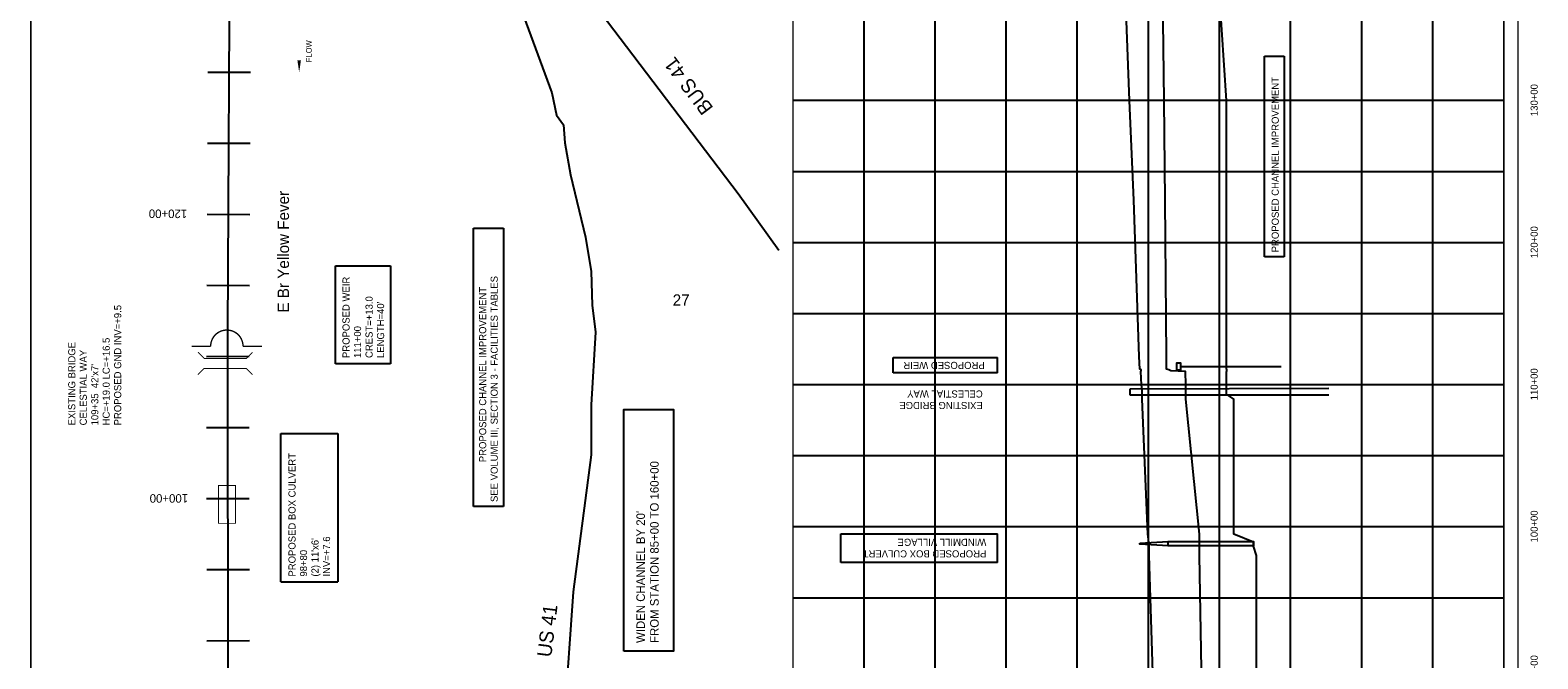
# Model space of a CAD drawing. Extents: x 202077 to 212794, y 853945 to 872255.
# Tile 2 of 3: x 202077 to 212681, y 860197 to 864621. Entities that reach past the tile are written whole.
import ezdxf
from ezdxf.enums import TextEntityAlignment as Align

# ---------------------------------------------------------------- set-up
doc = ezdxf.new("R2010")
doc.units = 0
doc.header["$LTSCALE"] = 800
doc.linetypes.add('DASHED', pattern=[0])
doc.linetypes.add('STREAM', pattern=[0])
doc.layers.get('0').update_dxf_attribs({"linetype": 'CONTINUOUS'})
for name, color, linetype in [('BORDER', 1, 'CONTINUOUS'), ('GRID', 2, 'CONTINUOUS'), ('MAJROADS', 9, 'CONTINUOUS'), ('PROPOSED', 7, 'CONTINUOUS'), ('STATIONS', 7, 'CONTINUOUS'), ('TEXT', 7, 'CONTINUOUS'), ('TRUNKS', 5, 'STREAM')]:
    doc.layers.add(name, color=color, linetype=linetype)

# ---------------------------------------------------------------- blocks, each defined once
blk = doc.blocks.new('FLARROW')
at = {"color": 0}
blk.add_lwpolyline([(-0.28, 0.019, 0, 0.05, 0), (-0.112, 0.019, 0, 0, -0.087559), (-0.012, 0.001, 0, 0, 0.245722), (0.075, 0.013, 0, 0, -0.309425), (0.212, 0.015, 0, 0, 0), (0.278, 0.013, 0, 0, 0)], format="xyseb", dxfattribs=at)
blk.add_text('FLOW', height=0.08, dxfattribs=at).set_placement((0.015, -0.157), align=Align.CENTER)
blk = doc.blocks.new('PROFWEIR')
at = {"color": 0}
blk.add_lwpolyline([(0, 25), (0, 50), (25, 50), (25, 0), (0, 0)], close=True, dxfattribs=at)
blk.add_lwpolyline([(25, 25), (735, 25)], dxfattribs=at)
blk = doc.blocks.new('BOX')
at = {"color": 0, "const_width": 20}
blk.add_lwpolyline([(-377, -171), (433, -171), (433, 189), (-377, 189)], close=True, dxfattribs=at)
blk = doc.blocks.new('BRIDGE')
at = {"color": 0, "const_width": 20}
for points in [[(-234, -534), (-101, -402), (-101, 496), (-234, 629)], [(244, -534), (112, -402), (112, 496), (244, 629)]]:
    blk.add_lwpolyline(points, dxfattribs=at)
blk = doc.blocks.new('WEIR')
at = {"color": 0, "const_width": 30}
blk.add_lwpolyline([(-18, 761), (-18, 358, -1), (-18, -332), (-18, -734)], format="xyb", dxfattribs=at)
blk = doc.blocks.new('CHIMP')
at = {"layer": 'PROPOSED', "color": 0}
for p, q in [((-210, 1959), (0, 1959)), ((-210, 0), (-210, 1959)), ((0, 1959), (0, 0)), ((0, 0), (-210, 0))]:
    blk.add_line(p, q, dxfattribs=at)
for s, p in [('PROPOSED CHANNEL IMPROVEMENT', (-121, 312)), ('SEE VOLUME III, SECTION 3 - FACILITIES TABLES', (-40, 32))]:
    blk.add_text(s, height=50, rotation=90, dxfattribs=at).set_placement(p)

msp = doc.modelspace()

# ---------------------------------------------------------------- linework, layer by layer
at = {"layer": 'BORDER', "color": 0, "const_width": 10}
msp.add_lwpolyline([(212542, 856250), (212542, 872250), (202082, 872250), (202082, 856250)], close=True, dxfattribs=at)
for points in [[(207442, 856250), (207442, 872250)], [(212442, 856250), (212442, 872250)]]:
    msp.add_lwpolyline(points, dxfattribs=at)
at = {"layer": 'GRID', "color": 0}
for points in [[(207942, 856250), (207942, 872250)], [(208442, 856250), (208442, 872250)], [(208942, 856250), (208942, 872250)], [(209442, 856250), (209442, 872250)], [(209942, 856250), (209942, 872250)], [(210442, 856250), (210442, 872250)], [(210942, 856250), (210942, 872250)], [(211442, 856250), (211442, 872250)], [(211942, 856250), (211942, 872250)], [(212442, 864125), (207442, 864125)], [(212442, 863625), (207442, 863625)], [(212442, 863125), (207442, 863125)], [(212442, 862625), (207442, 862625)], [(212442, 862125), (207442, 862125)], [(212442, 861625), (207442, 861625)], [(212442, 861125), (207442, 861125)], [(212442, 860625), (207442, 860625)]]:
    msp.add_lwpolyline(points, dxfattribs=at)
at = {"layer": 'MAJROADS', "color": 0}
for points in [[(204995, 866759), (205546, 865418), (205812, 865114), (207057, 863471), (207342, 863072)], [(205386, 865164), (205747, 864181), (205780, 864022), (205829, 863954), (205837, 863828), (205877, 863602), (205983, 863165), (206023, 862922), (206029, 862687), (206053, 862495), (206024, 861984), (206022, 861632), (205897, 860669), (205832, 859773), (205846, 859404), (205756, 858575), (205673, 857579), (205592, 856359)]]:
    msp.add_lwpolyline(points, dxfattribs=at)
at = {"layer": 'PROPOSED', "color": 0}
for p, q in [((210759, 863025), (210759, 864438)), ((210759, 864438), (210898, 864438)), ((210898, 864438), (210898, 863025)), ((204226, 862273), (204226, 862963)), ((204226, 862963), (204611, 862963)), ((204611, 862963), (204611, 862273)), ((210898, 863025), (210759, 863025)), ((208146, 862209), (208146, 862317)), ((208146, 862317), (208881, 862317)), ((208881, 862209), (208881, 862317)), ((204611, 862273), (204226, 862273)), ((208881, 862209), (208146, 862209)), ((203840, 860738), (203840, 861784)), ((203840, 861784), (204241, 861784)), ((204241, 861784), (204241, 860738)), ((207779, 860875), (207779, 861076)), ((207779, 861076), (208881, 861076)), ((208881, 860875), (208881, 861076)), ((208881, 860875), (207779, 860875)), ((203840, 860738), (204241, 860738))]:
    msp.add_line(p, q, dxfattribs=at)
at = {"layer": 'PROPOSED', "color": 0, "linetype": 'DASHED'}
for p, q in [((211212, 862100), (209812, 862094)), ((209812, 862094), (209812, 862055)), ((209812, 862055), (211212, 862055))]:
    msp.add_line(p, q, dxfattribs=at)
for points in [[(210492, 862235), (210492, 862325), (210492, 863425), (210492, 864125), (210442, 864875), (210442, 864935), (210442, 864955), (210442, 865015), (210342, 866125), (210362, 866975), (210262, 867145), (210262, 867275), (210262, 867325)], [(210762, 858325), (210762, 859575), (210752, 859605), (210752, 859645), (210702, 859725), (210702, 860925), (210682, 860991), (210682, 861018), (210542, 861075), (210542, 862025), (210492, 862060), (210492, 862089), (210492, 862125), (210492, 862220)]]:
    msp.add_lwpolyline(points, dxfattribs=at)
at = {"layer": 'PROPOSED', "color": 0}
for points in [[(209986, 859725), (209948, 860925), (209948, 860991), (209944, 861018), (209937, 861075), (209898, 862025), (209899, 862060), (209899, 862089), (209894, 862125), (209890, 862220), (209892, 862225), (209892, 862230), (209881, 862235), (209878, 862325), (209839, 863425), (209810, 864125), (209780, 864875)], [(210323, 859725), (210301, 860925), (210301, 860991), (210301, 861018), (210301, 861075), (210206, 862025), (210206, 862060), (210206, 862089), (210205, 862125), (210203, 862220), (210101, 862225), (210085, 862230), (210069, 862235), (210069, 862325), (210060, 863425), (210052, 864125), (210043, 864875)], [(210492, 862235), (210492, 862220)], [(209881, 861011), (210081, 861023)], [(210081, 860993), (209881, 861004), (209881, 861011)]]:
    msp.add_lwpolyline(points, dxfattribs=at)
for points in [[(206253, 860252), (206253, 861952), (206603, 861952), (206603, 860252)], [(210681, 860993), (210081, 860993), (210081, 861023), (210681, 861023)]]:
    msp.add_lwpolyline(points, close=True, dxfattribs=at)
at = {"layer": 'STATIONS', "color": 0}
for p, q in [((203327, 864326), (203627, 864325)), ((203325, 863826), (203625, 863825)), ((203322, 863326), (203622, 863325)), ((203319, 862826), (203619, 862825)), ((203317, 862325), (203617, 862326)), ((203318, 861825), (203618, 861826)), ((203318, 861325), (203618, 861326)), ((203319, 860825), (203619, 860826)), ((203319, 860325), (203619, 860326))]:
    msp.add_line(p, q, dxfattribs=at)
at = {"layer": 'TRUNKS', "color": 0}
msp.add_lwpolyline([(203918, 856359), (203444, 857248), (203470, 859864), (203467, 862504), (203485, 865569)], dxfattribs=at)

# ---------------------------------------------------------------- block references
at = {"layer": 'PROPOSED', "color": 0}
for name, p in [('CHIMP', (205406, 861269)), ('PROFWEIR', (210142, 862229))]:
    msp.add_blockref(name, p, dxfattribs=at)
at = {"layer": 'PROPOSED', "color": 0, "xscale": 0.33, "yscale": 0.33, "zscale": 0.33, "rotation": 90}
for name, p in [('WEIR', (203465, 862403)), ('BRIDGE', (203465, 862274)), ('BOX', (203465, 861275))]:
    msp.add_blockref(name, p, dxfattribs=at)
at = {"layer": 'TRUNKS', "color": 0, "xscale": 500, "yscale": 500, "zscale": 500, "rotation": 90}
msp.add_blockref('FLARROW', (203979, 864465), dxfattribs=at)

# ---------------------------------------------------------------- texts
at = {"layer": 'PROPOSED', "color": 0}
for s, height, rotation, p in [('PROPOSED CHANNEL IMPROVEMENT', 50, 90, (210859, 863058)), ('PROPOSED WEIR', 50, 90, (204324, 862314)), ('CREST=+13.0', 50, 90, (204486, 862314)), ('PROPOSED GND INV=+9.5', 50, 90, (202718, 861840)), ("LENGTH=40'", 50, 90, (204567, 862314)), ('111+00', 50, 90, (204405, 862314)), ('HC=+19.0 LC=+16.5', 50, 90, (202637, 861840)), ('EXISTING BRIDGE', 50, 90, (202395, 861840)), ('CELESTIAL WAY', 50, 90, (202476, 861840)), ('PROPOSED WEIR', 50, 180, (208791, 862287)), ("109+35  42'x7'", 50, 90, (202557, 861840)), ('CELESTIAL WAY', 50, 180, (208777, 862086)), ('EXISTING BRIDGE', 50, 180, (208777, 862005)), ('PROPOSED BOX CULVERT', 50, 90, (203944, 860776)), ('FROM STATION 85+00 TO 160+00', 60, 90, (206498, 860309)), ("WIDEN CHANNEL BY 20'", 60, 90, (206401, 860309)), ("(2) 11'x6'", 50, 90, (204106, 860776)), ('INV=+7.6', 50, 90, (204187, 860776)), ('WINDMILL VILLAGE', 50, 180, (208802, 861042)), ('98+80', 50, 90, (204025, 860776)), ('PROPOSED BOX CULVERT', 50, 180, (208802, 860961))]:
    msp.add_text(s, height=height, rotation=rotation, dxfattribs=at).set_placement(p)
at = {"layer": 'STATIONS', "color": 0}
for s, rotation, p in [('120+00', 179.6676, (203047, 863359)), ('100+00', 180.0584, (203053, 861356))]:
    msp.add_text(s, height=60, rotation=rotation, dxfattribs=at).set_placement(p, align=Align.CENTER)
at = {"layer": 'TEXT', "color": 0}
for s, rotation, p in [('BUS 41', 127, (206886, 864074)), ('US 41', 83, (205742, 860205))]:
    msp.add_text(s, height=100, rotation=rotation, dxfattribs=at).set_placement(p)
for s, p in [('130+00', (212680, 864129)), ('120+00', (212680, 863129)), ('110+00', (212680, 862129)), ('100+00', (212680, 861129)), ('90+00', (212680, 860129))]:
    msp.add_text(s, height=50, rotation=90, dxfattribs=at).set_placement(p, align=Align.CENTER)
msp.add_text('27', height=80, dxfattribs=at).set_placement((206656, 862682), align=Align.CENTER)
at = {"layer": 'TRUNKS', "color": 0}
msp.add_text('E Br Yellow Fever', height=80, rotation=90, dxfattribs=at).set_placement((203898, 862634))

doc.saveas('drawing.dxf')
